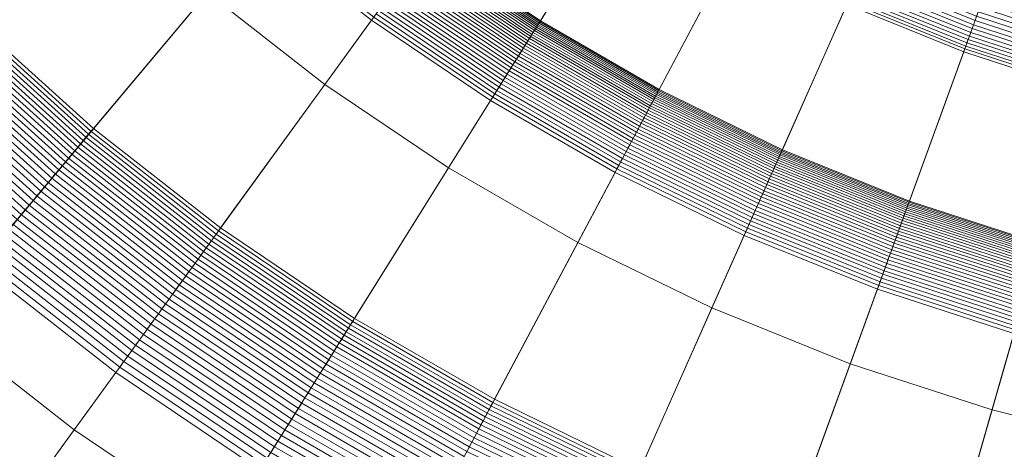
# Model space of a CAD drawing. Header units: millimetres. Extents: x -219 to 220, y -220 to 220.
# Tile 45 of 146: x -29 to -10, y -39 to -31. Entities that reach past the tile are written whole.
import ezdxf

# ---------------------------------------------------------------- set-up
doc = ezdxf.new("R2010")
doc.units = ezdxf.units.MM
doc.layers.add('LUCIDO_1', color=1, linetype='Continuous', lineweight=20, true_color=0xff0000)
doc.layers.add('Nessuna', color=7, linetype='Continuous', lineweight=9)

# ---------------------------------------------------------------- blocks, each defined once
blk = doc.blocks.new('Group-1')
at = {"layer": 'Nessuna', "color": 7, "linetype": 'Continuous', "lineweight": 9, "transparency": 33554687}
for points in [[(-23.119, -32.402, -97.712), (-25.319, -30.683, -97.712), (-14.392, -17.66, -97.712), (-13.127, -18.649, -97.712)], [(-20.804, -33.963, -97.712), (-23.119, -32.402, -97.712), (-13.127, -18.649, -97.712), (-11.796, -19.546, -97.712)], [(-18.387, -35.359, -97.712), (-20.804, -33.963, -97.712), (-11.796, -19.546, -97.712), (-10.406, -20.349, -97.712)], [(-15.877, -36.583, -97.712), (-18.387, -35.359, -97.712), (-10.406, -20.349, -97.712), (-8.963, -21.053, -97.712)], [(-13.288, -37.629, -97.712), (-15.877, -36.583, -97.712), (-8.963, -21.053, -97.712), (-7.474, -21.654, -97.712)], [(-10.633, -38.492, -97.712), (-13.288, -37.629, -97.712), (-7.474, -21.654, -97.712), (-5.947, -22.15, -97.712)], [(-7.924, -39.167, -97.712), (-10.633, -38.492, -97.712), (-5.947, -22.15, -97.712), (-4.39, -22.539, -97.712)], [(-28.231, -25.813, -70.282), (-29.959, -23.754, -70.282), (-39.875, -31.501, -69.262), (-37.582, -34.234, -69.262)], [(-26.363, -27.747, -70.282), (-28.231, -25.813, -70.282), (-37.582, -34.234, -69.262), (-35.105, -36.799, -69.262)], [(-29.7, -31.203, -92.208), (-31.801, -29.028, -92.208), (-29.333, -26.806, -97.712), (-27.394, -28.815, -97.712)], [(-17.512, -28.695, -81.761), (-19.468, -27.376, -81.761), (-21.214, -29.78, -71.709), (-19.087, -31.215, -71.709)], [(-24.365, -29.546, -70.282), (-26.363, -27.747, -70.282), (-35.105, -36.799, -69.262), (-32.454, -39.186, -69.262)], [(-15.47, -29.874, -81.761), (-17.512, -28.695, -81.761), (-19.087, -31.215, -71.709), (-16.865, -32.498, -71.709)], [(-27.453, -33.226, -92.208), (-29.7, -31.203, -92.208), (-27.394, -28.815, -97.712), (-25.319, -30.683, -97.712)], [(-22.247, -31.201, -70.282), (-24.365, -29.546, -70.282), (-32.454, -39.186, -69.262), (-29.644, -41.382, -69.262)], [(-22.203, -31.141, -70.29), (-24.317, -29.489, -70.29), (-24.365, -29.546, -70.282), (-22.247, -31.201, -70.282)], [(-19.128, -31.279, -71.497), (-21.259, -29.842, -71.497), (-21.277, -29.866, -71.428), (-19.144, -31.305, -71.428)], [(-19.113, -31.256, -71.566), (-21.243, -29.819, -71.566), (-21.259, -29.842, -71.497), (-19.128, -31.279, -71.497)], [(-19.099, -31.234, -71.637), (-21.228, -29.799, -71.637), (-21.243, -29.819, -71.566), (-19.113, -31.256, -71.566)], [(-19.087, -31.215, -71.709), (-21.214, -29.78, -71.709), (-21.228, -29.799, -71.637), (-19.099, -31.234, -71.637)], [(-19.245, -31.467, -71.105), (-21.389, -30.02, -71.105), (-21.415, -30.057, -71.044), (-19.268, -31.505, -71.044)], [(-19.222, -31.43, -71.166), (-21.364, -29.986, -71.166), (-21.389, -30.02, -71.105), (-19.245, -31.467, -71.105)], [(-19.2, -31.396, -71.23), (-21.34, -29.953, -71.23), (-21.364, -29.986, -71.166), (-19.222, -31.43, -71.166)], [(-19.18, -31.364, -71.294), (-21.317, -29.922, -71.294), (-21.34, -29.953, -71.23), (-19.2, -31.396, -71.23)], [(-19.161, -31.333, -71.361), (-21.297, -29.893, -71.361), (-21.317, -29.922, -71.294), (-19.18, -31.364, -71.294)], [(-19.144, -31.305, -71.428), (-21.277, -29.866, -71.428), (-21.297, -29.893, -71.361), (-19.161, -31.333, -71.361)], [(-13.35, -30.908, -81.761), (-15.47, -29.874, -81.761), (-16.865, -32.498, -71.709), (-14.559, -33.623, -71.709)], [(-19.376, -31.676, -70.822), (-21.534, -30.22, -70.822), (-21.567, -30.265, -70.772), (-19.405, -31.724, -70.772)], [(-19.347, -31.631, -70.875), (-21.503, -30.177, -70.875), (-21.534, -30.22, -70.822), (-19.376, -31.676, -70.822)], [(-19.32, -31.587, -70.93), (-21.472, -30.135, -70.93), (-21.503, -30.177, -70.875), (-19.347, -31.631, -70.875)], [(-19.294, -31.545, -70.986), (-21.443, -30.095, -70.986), (-21.472, -30.135, -70.93), (-19.32, -31.587, -70.93)], [(-19.268, -31.505, -71.044), (-21.415, -30.057, -71.044), (-21.443, -30.095, -70.986), (-19.294, -31.545, -70.986)], [(-19.467, -31.822, -70.677), (-21.635, -30.36, -70.677), (-21.671, -30.409, -70.633), (-19.499, -31.874, -70.633)], [(-19.436, -31.772, -70.723), (-21.601, -30.312, -70.723), (-21.635, -30.36, -70.677), (-19.467, -31.822, -70.677)], [(-19.405, -31.724, -70.772), (-21.567, -30.265, -70.772), (-21.601, -30.312, -70.723), (-19.436, -31.772, -70.723)], [(-10.951, -31.208, -83.348), (-13.098, -30.34, -83.348), (-13.131, -30.416, -83.177), (-10.98, -31.285, -83.177)], [(-10.922, -31.127, -83.517), (-13.063, -30.262, -83.517), (-13.098, -30.34, -83.348), (-10.951, -31.208, -83.348)], [(-19.601, -32.037, -70.515), (-21.784, -30.564, -70.515), (-21.823, -30.618, -70.481), (-19.636, -32.094, -70.481)], [(-19.566, -31.981, -70.552), (-21.746, -30.511, -70.552), (-21.784, -30.564, -70.515), (-19.601, -32.037, -70.515)], [(-19.532, -31.927, -70.591), (-21.708, -30.46, -70.591), (-21.746, -30.511, -70.552), (-19.566, -31.981, -70.552)], [(-19.499, -31.874, -70.633), (-21.671, -30.409, -70.633), (-21.708, -30.46, -70.591), (-19.532, -31.927, -70.591)], [(-11.032, -31.43, -82.831), (-13.194, -30.557, -82.831), (-13.224, -30.623, -82.656), (-11.057, -31.498, -82.656)], [(-11.007, -31.359, -83.005), (-13.163, -30.488, -83.005), (-13.194, -30.557, -82.831), (-11.032, -31.43, -82.831)], [(-10.98, -31.285, -83.177), (-13.131, -30.416, -83.177), (-13.163, -30.488, -83.005), (-11.007, -31.359, -83.005)], [(-8.567, -31.285, -84.496), (-10.724, -30.584, -84.496), (-10.76, -30.681, -84.337), (-8.595, -31.385, -84.337)], [(-8.537, -31.182, -84.652), (-10.688, -30.483, -84.652), (-10.724, -30.584, -84.496), (-8.567, -31.285, -84.496)], [(-25.071, -35.088, -92.208), (-27.453, -33.226, -92.208), (-25.319, -30.683, -97.712), (-23.119, -32.402, -97.712)], [(-19.709, -32.21, -70.42), (-21.904, -30.73, -70.42), (-21.945, -30.786, -70.393), (-19.746, -32.27, -70.393)], [(-19.672, -32.151, -70.449), (-21.863, -30.674, -70.449), (-21.904, -30.73, -70.42), (-19.709, -32.21, -70.42)], [(-19.636, -32.094, -70.481), (-21.823, -30.618, -70.481), (-21.863, -30.674, -70.449), (-19.672, -32.151, -70.449)], [(-11.103, -31.625, -82.301), (-13.278, -30.746, -82.301), (-13.304, -30.803, -82.122), (-11.125, -31.684, -82.122)], [(-11.081, -31.563, -82.479), (-13.252, -30.686, -82.479), (-13.278, -30.746, -82.301), (-11.103, -31.625, -82.301)], [(-11.057, -31.498, -82.656), (-13.224, -30.623, -82.656), (-13.252, -30.686, -82.479), (-11.081, -31.563, -82.479)], [(-8.595, -31.385, -84.337), (-10.76, -30.681, -84.337), (-10.794, -30.776, -84.177), (-8.623, -31.482, -84.177)], [(-19.822, -32.391, -70.348), (-22.03, -30.902, -70.348), (-22.072, -30.961, -70.329), (-19.861, -32.453, -70.329)], [(-19.784, -32.33, -70.369), (-21.987, -30.844, -70.369), (-22.03, -30.902, -70.348), (-19.822, -32.391, -70.348)], [(-19.746, -32.27, -70.393), (-21.945, -30.786, -70.393), (-21.987, -30.844, -70.369), (-19.784, -32.33, -70.369)], [(-11.164, -31.791, -81.761), (-13.35, -30.908, -81.761), (-14.559, -33.623, -71.709), (-12.18, -34.584, -71.709)], [(-11.145, -31.739, -81.942), (-13.328, -30.857, -81.942), (-13.35, -30.908, -81.761), (-11.164, -31.791, -81.761)], [(-11.125, -31.684, -82.122), (-13.304, -30.803, -82.122), (-13.328, -30.857, -81.942), (-11.145, -31.739, -81.942)], [(-8.676, -31.667, -83.851), (-10.86, -30.958, -83.851), (-10.892, -31.044, -83.685), (-8.702, -31.756, -83.685)], [(-8.65, -31.576, -84.015), (-10.828, -30.869, -84.015), (-10.86, -30.958, -83.851), (-8.676, -31.667, -83.851)], [(-8.623, -31.482, -84.177), (-10.794, -30.776, -84.177), (-10.828, -30.869, -84.015), (-8.65, -31.576, -84.015)], [(-19.978, -32.641, -70.29), (-22.203, -31.141, -70.29), (-22.247, -31.201, -70.282), (-20.018, -32.705, -70.282)], [(-19.939, -32.578, -70.3), (-22.159, -31.08, -70.3), (-22.203, -31.141, -70.29), (-19.978, -32.641, -70.29)], [(-19.9, -32.515, -70.313), (-22.116, -31.021, -70.313), (-22.159, -31.08, -70.3), (-19.939, -32.578, -70.3)], [(-19.861, -32.453, -70.329), (-22.072, -30.961, -70.329), (-22.116, -31.021, -70.313), (-19.9, -32.515, -70.313)], [(-8.726, -31.841, -83.517), (-10.922, -31.127, -83.517), (-10.951, -31.208, -83.348), (-8.75, -31.923, -83.348)], [(-8.702, -31.756, -83.685), (-10.892, -31.044, -83.685), (-10.922, -31.127, -83.517), (-8.726, -31.841, -83.517)], [(-27.592, -33.392, -91.879), (-29.851, -31.359, -91.879), (-29.798, -31.305, -91.987), (-27.544, -33.334, -91.987)], [(-27.544, -33.334, -91.987), (-29.798, -31.305, -91.987), (-29.748, -31.253, -92.096), (-27.498, -33.279, -92.096)], [(-27.498, -33.279, -92.096), (-29.748, -31.253, -92.096), (-29.7, -31.203, -92.208), (-27.453, -33.226, -92.208)], [(-20.018, -32.705, -70.282), (-22.247, -31.201, -70.282), (-29.644, -41.382, -69.262), (-26.687, -43.376, -69.262)], [(-16.915, -32.592, -71.428), (-19.144, -31.305, -71.428), (-19.161, -31.333, -71.361), (-16.931, -32.621, -71.361)], [(-16.901, -32.565, -71.497), (-19.128, -31.279, -71.497), (-19.144, -31.305, -71.428), (-16.915, -32.592, -71.428)], [(-16.888, -32.54, -71.566), (-19.113, -31.256, -71.566), (-19.128, -31.279, -71.497), (-16.901, -32.565, -71.497)], [(-16.876, -32.518, -71.637), (-19.099, -31.234, -71.637), (-19.113, -31.256, -71.566), (-16.888, -32.54, -71.566)], [(-16.865, -32.498, -71.709), (-19.087, -31.215, -71.709), (-19.099, -31.234, -71.637), (-16.876, -32.518, -71.637)], [(-8.772, -32.002, -83.177), (-10.98, -31.285, -83.177), (-11.007, -31.359, -83.005), (-8.794, -32.078, -83.005)], [(-8.75, -31.923, -83.348), (-10.951, -31.208, -83.348), (-10.98, -31.285, -83.177), (-8.772, -32.002, -83.177)], [(-27.747, -33.577, -91.568), (-30.018, -31.532, -91.568), (-29.96, -31.472, -91.67), (-27.694, -33.513, -91.67)], [(-27.694, -33.513, -91.67), (-29.96, -31.472, -91.67), (-29.905, -31.414, -91.773), (-27.642, -33.451, -91.773)], [(-27.642, -33.451, -91.773), (-29.905, -31.414, -91.773), (-29.851, -31.359, -91.879), (-27.592, -33.392, -91.879)], [(-17.026, -32.8, -71.044), (-19.268, -31.505, -71.044), (-19.294, -31.545, -70.986), (-17.048, -32.842, -70.986)], [(-17.005, -32.76, -71.105), (-19.245, -31.467, -71.105), (-19.268, -31.505, -71.044), (-17.026, -32.8, -71.044)], [(-16.984, -32.722, -71.166), (-19.222, -31.43, -71.166), (-19.245, -31.467, -71.105), (-17.005, -32.76, -71.105)], [(-16.965, -32.686, -71.23), (-19.2, -31.396, -71.23), (-19.222, -31.43, -71.166), (-16.984, -32.722, -71.166)], [(-16.948, -32.653, -71.294), (-19.18, -31.364, -71.294), (-19.2, -31.396, -71.23), (-16.965, -32.686, -71.23)], [(-16.931, -32.621, -71.361), (-19.161, -31.333, -71.361), (-19.18, -31.364, -71.294), (-16.948, -32.653, -71.294)], [(-8.835, -32.22, -82.656), (-11.057, -31.498, -82.656), (-11.081, -31.563, -82.479), (-8.854, -32.287, -82.479)], [(-8.815, -32.151, -82.831), (-11.032, -31.43, -82.831), (-11.057, -31.498, -82.656), (-8.835, -32.22, -82.656)], [(-8.794, -32.078, -83.005), (-11.007, -31.359, -83.005), (-11.032, -31.43, -82.831), (-8.815, -32.151, -82.831)], [(-27.918, -33.78, -91.278), (-30.202, -31.723, -91.278), (-30.139, -31.657, -91.372), (-27.859, -33.71, -91.372)], [(-27.859, -33.71, -91.372), (-30.139, -31.657, -91.372), (-30.078, -31.594, -91.469), (-27.803, -33.642, -91.469)], [(-27.803, -33.642, -91.469), (-30.078, -31.594, -91.469), (-30.018, -31.532, -91.568), (-27.747, -33.577, -91.568)], [(-17.121, -32.978, -70.822), (-19.376, -31.676, -70.822), (-19.405, -31.724, -70.772), (-17.147, -33.027, -70.772)], [(-17.096, -32.931, -70.875), (-19.347, -31.631, -70.875), (-19.376, -31.676, -70.822), (-17.121, -32.978, -70.822)], [(-17.071, -32.885, -70.93), (-19.32, -31.587, -70.93), (-19.347, -31.631, -70.875), (-17.096, -32.931, -70.875)], [(-17.048, -32.842, -70.986), (-19.294, -31.545, -70.986), (-19.32, -31.587, -70.93), (-17.071, -32.885, -70.93)], [(-8.889, -32.41, -82.122), (-11.125, -31.684, -82.122), (-11.145, -31.739, -81.942), (-8.905, -32.466, -81.942)], [(-8.872, -32.35, -82.301), (-11.103, -31.625, -82.301), (-11.125, -31.684, -82.122), (-8.889, -32.41, -82.122)], [(-8.854, -32.287, -82.479), (-11.081, -31.563, -82.479), (-11.103, -31.625, -82.301), (-8.872, -32.35, -82.301)], [(-28.102, -34, -91.009), (-30.402, -31.929, -91.009), (-30.334, -31.859, -91.096), (-28.039, -33.925, -91.096)], [(-28.039, -33.925, -91.096), (-30.334, -31.859, -91.096), (-30.267, -31.79, -91.186), (-27.978, -33.851, -91.186)], [(-27.978, -33.851, -91.186), (-30.267, -31.79, -91.186), (-30.202, -31.723, -91.278), (-27.918, -33.78, -91.278)], [(-17.23, -33.184, -70.633), (-19.499, -31.874, -70.633), (-19.532, -31.927, -70.591), (-17.26, -33.239, -70.591)], [(-17.202, -33.13, -70.677), (-19.467, -31.822, -70.677), (-19.499, -31.874, -70.633), (-17.23, -33.184, -70.633)], [(-17.174, -33.078, -70.723), (-19.436, -31.772, -70.723), (-19.467, -31.822, -70.677), (-17.202, -33.13, -70.677)], [(-17.147, -33.027, -70.772), (-19.405, -31.724, -70.772), (-19.436, -31.772, -70.723), (-17.174, -33.078, -70.723)], [(-8.921, -32.52, -81.761), (-11.164, -31.791, -81.761), (-12.18, -34.584, -71.709), (-9.74, -35.377, -71.709)], [(-8.905, -32.466, -81.942), (-11.145, -31.739, -81.942), (-11.164, -31.791, -81.761), (-8.921, -32.52, -81.761)], [(-28.233, -34.155, -90.843), (-30.543, -32.075, -90.843), (-30.471, -32.001, -90.924), (-28.167, -34.077, -90.924)], [(-28.167, -34.077, -90.924), (-30.471, -32.001, -90.924), (-30.402, -31.929, -91.009), (-28.102, -34, -91.009)], [(-17.32, -33.354, -70.515), (-19.601, -32.037, -70.515), (-19.636, -32.094, -70.481), (-17.352, -33.413, -70.481)], [(-17.29, -33.296, -70.552), (-19.566, -31.981, -70.552), (-19.601, -32.037, -70.515), (-17.32, -33.354, -70.515)], [(-17.26, -33.239, -70.591), (-19.532, -31.927, -70.591), (-19.566, -31.981, -70.552), (-17.29, -33.296, -70.552)], [(-28.438, -34.4, -90.614), (-30.765, -32.305, -90.614), (-30.689, -32.227, -90.687), (-28.368, -34.317, -90.687)], [(-28.368, -34.317, -90.687), (-30.689, -32.227, -90.687), (-30.615, -32.15, -90.764), (-28.3, -34.235, -90.764)], [(-28.3, -34.235, -90.764), (-30.615, -32.15, -90.764), (-30.543, -32.075, -90.843), (-28.233, -34.155, -90.843)], [(-17.416, -33.534, -70.42), (-19.709, -32.21, -70.42), (-19.746, -32.27, -70.393), (-17.449, -33.596, -70.393)], [(-17.384, -33.473, -70.449), (-19.672, -32.151, -70.449), (-19.709, -32.21, -70.42), (-17.416, -33.534, -70.42)], [(-17.352, -33.413, -70.481), (-19.636, -32.094, -70.481), (-19.672, -32.151, -70.449), (-17.384, -33.473, -70.449)], [(-28.581, -34.571, -90.475), (-30.919, -32.465, -90.475), (-30.841, -32.385, -90.543), (-28.509, -34.485, -90.543)], [(-28.509, -34.485, -90.543), (-30.841, -32.385, -90.543), (-30.765, -32.305, -90.614), (-28.438, -34.4, -90.614)], [(-22.564, -36.779, -92.208), (-25.071, -35.088, -92.208), (-23.119, -32.402, -97.712), (-20.804, -33.963, -97.712)], [(-17.516, -33.722, -70.348), (-19.822, -32.391, -70.348), (-19.861, -32.453, -70.329), (-17.551, -33.787, -70.329)], [(-17.483, -33.659, -70.369), (-19.784, -32.33, -70.369), (-19.822, -32.391, -70.348), (-17.516, -33.722, -70.348)], [(-17.449, -33.596, -70.393), (-19.746, -32.27, -70.393), (-19.784, -32.33, -70.369), (-17.483, -33.659, -70.369)], [(-28.729, -34.747, -90.349), (-31.079, -32.631, -90.349), (-30.999, -32.547, -90.41), (-28.655, -34.658, -90.41)], [(-28.655, -34.658, -90.41), (-30.999, -32.547, -90.41), (-30.919, -32.465, -90.475), (-28.581, -34.571, -90.475)], [(-17.62, -33.917, -70.3), (-19.939, -32.578, -70.3), (-19.978, -32.641, -70.29), (-17.655, -33.983, -70.29)], [(-17.585, -33.852, -70.313), (-19.9, -32.515, -70.313), (-19.939, -32.578, -70.3), (-17.62, -33.917, -70.3)], [(-17.551, -33.787, -70.329), (-19.861, -32.453, -70.329), (-19.9, -32.515, -70.313), (-17.585, -33.852, -70.313)], [(-14.602, -33.72, -71.428), (-16.915, -32.592, -71.428), (-16.931, -32.621, -71.361), (-14.616, -33.75, -71.361)], [(-14.59, -33.692, -71.497), (-16.901, -32.565, -71.497), (-16.915, -32.592, -71.428), (-14.602, -33.72, -71.428)], [(-14.579, -33.667, -71.566), (-16.888, -32.54, -71.566), (-16.901, -32.565, -71.497), (-14.59, -33.692, -71.497)], [(-14.568, -33.643, -71.637), (-16.876, -32.518, -71.637), (-16.888, -32.54, -71.566), (-14.579, -33.667, -71.566)], [(-14.559, -33.623, -71.709), (-16.865, -32.498, -71.709), (-16.876, -32.518, -71.637), (-14.568, -33.643, -71.637)], [(-28.881, -34.927, -90.234), (-31.243, -32.8, -90.234), (-31.16, -32.715, -90.29), (-28.804, -34.836, -90.29)], [(-28.804, -34.836, -90.29), (-31.16, -32.715, -90.29), (-31.079, -32.631, -90.349), (-28.729, -34.747, -90.349)], [(-17.69, -34.049, -70.282), (-20.018, -32.705, -70.282), (-26.687, -43.376, -69.262), (-23.598, -45.16, -69.262)], [(-17.655, -33.983, -70.29), (-19.978, -32.641, -70.29), (-20.018, -32.705, -70.282), (-17.69, -34.049, -70.282)], [(-14.698, -33.935, -71.044), (-17.026, -32.8, -71.044), (-17.048, -32.842, -70.986), (-14.718, -33.978, -70.986)], [(-14.68, -33.894, -71.105), (-17.005, -32.76, -71.105), (-17.026, -32.8, -71.044), (-14.698, -33.935, -71.044)], [(-14.662, -33.855, -71.166), (-16.984, -32.722, -71.166), (-17.005, -32.76, -71.105), (-14.68, -33.894, -71.105)], [(-14.646, -33.818, -71.23), (-16.965, -32.686, -71.23), (-16.984, -32.722, -71.166), (-14.662, -33.855, -71.166)], [(-14.63, -33.783, -71.294), (-16.948, -32.653, -71.294), (-16.965, -32.686, -71.23), (-14.646, -33.818, -71.23)], [(-14.616, -33.75, -71.361), (-16.931, -32.621, -71.361), (-16.948, -32.653, -71.294), (-14.63, -33.783, -71.294)], [(-14.78, -34.12, -70.822), (-17.121, -32.978, -70.822), (-17.147, -33.027, -70.772), (-14.803, -34.171, -70.772)], [(-14.759, -34.071, -70.875), (-17.096, -32.931, -70.875), (-17.121, -32.978, -70.822), (-14.78, -34.12, -70.822)], [(-14.738, -34.024, -70.93), (-17.071, -32.885, -70.93), (-17.096, -32.931, -70.875), (-14.759, -34.071, -70.875)], [(-14.718, -33.978, -70.986), (-17.048, -32.842, -70.986), (-17.071, -32.885, -70.93), (-14.738, -34.024, -70.93)], [(-14.851, -34.277, -70.677), (-17.202, -33.13, -70.677), (-17.23, -33.184, -70.633), (-14.875, -34.333, -70.633)], [(-14.826, -34.223, -70.723), (-17.174, -33.078, -70.723), (-17.202, -33.13, -70.677), (-14.851, -34.277, -70.677)], [(-14.803, -34.171, -70.772), (-17.147, -33.027, -70.772), (-17.174, -33.078, -70.723), (-14.826, -34.223, -70.723)], [(-25.198, -35.263, -91.879), (-27.592, -33.392, -91.879), (-27.544, -33.334, -91.987), (-25.154, -35.202, -91.987)], [(-25.154, -35.202, -91.987), (-27.544, -33.334, -91.987), (-27.498, -33.279, -92.096), (-25.111, -35.144, -92.096)], [(-25.111, -35.144, -92.096), (-27.498, -33.279, -92.096), (-27.453, -33.226, -92.208), (-25.071, -35.088, -92.208)], [(-14.953, -34.508, -70.515), (-17.32, -33.354, -70.515), (-17.352, -33.413, -70.481), (-14.981, -34.569, -70.481)], [(-14.927, -34.448, -70.552), (-17.29, -33.296, -70.552), (-17.32, -33.354, -70.515), (-14.953, -34.508, -70.515)], [(-14.901, -34.39, -70.591), (-17.26, -33.239, -70.591), (-17.29, -33.296, -70.552), (-14.927, -34.448, -70.552)], [(-14.875, -34.333, -70.633), (-17.23, -33.184, -70.633), (-17.26, -33.239, -70.591), (-14.901, -34.39, -70.591)], [(-25.34, -35.458, -91.568), (-27.747, -33.577, -91.568), (-27.694, -33.513, -91.67), (-25.291, -35.391, -91.67)], [(-25.291, -35.391, -91.67), (-27.694, -33.513, -91.67), (-27.642, -33.451, -91.773), (-25.243, -35.326, -91.773)], [(-25.243, -35.326, -91.773), (-27.642, -33.451, -91.773), (-27.592, -33.392, -91.879), (-25.198, -35.263, -91.879)], [(-15.036, -34.695, -70.42), (-17.416, -33.534, -70.42), (-17.449, -33.596, -70.393), (-15.065, -34.759, -70.393)], [(-15.008, -34.631, -70.449), (-17.384, -33.473, -70.449), (-17.416, -33.534, -70.42), (-15.036, -34.695, -70.42)], [(-14.981, -34.569, -70.481), (-17.352, -33.413, -70.481), (-17.384, -33.473, -70.449), (-15.008, -34.631, -70.449)], [(-25.495, -35.672, -91.278), (-27.918, -33.78, -91.278), (-27.859, -33.71, -91.372), (-25.442, -35.599, -91.372)], [(-25.442, -35.599, -91.372), (-27.859, -33.71, -91.372), (-27.803, -33.642, -91.469), (-25.39, -35.527, -91.469)], [(-25.39, -35.527, -91.469), (-27.803, -33.642, -91.469), (-27.747, -33.577, -91.568), (-25.34, -35.458, -91.568)], [(-15.123, -34.89, -70.348), (-17.516, -33.722, -70.348), (-17.551, -33.787, -70.329), (-15.153, -34.956, -70.329)], [(-15.094, -34.824, -70.369), (-17.483, -33.659, -70.369), (-17.516, -33.722, -70.348), (-15.123, -34.89, -70.348)], [(-15.065, -34.759, -70.393), (-17.449, -33.596, -70.393), (-17.483, -33.659, -70.369), (-15.094, -34.824, -70.369)], [(-12.217, -34.684, -71.428), (-14.602, -33.72, -71.428), (-14.616, -33.75, -71.361), (-12.228, -34.715, -71.361)], [(-12.206, -34.655, -71.497), (-14.59, -33.692, -71.497), (-14.602, -33.72, -71.428), (-12.217, -34.684, -71.428)], [(-12.197, -34.629, -71.566), (-14.579, -33.667, -71.566), (-14.59, -33.692, -71.497), (-12.206, -34.655, -71.497)], [(-12.188, -34.605, -71.637), (-14.568, -33.643, -71.637), (-14.579, -33.667, -71.566), (-12.197, -34.629, -71.566)], [(-12.18, -34.584, -71.709), (-14.559, -33.623, -71.709), (-14.568, -33.643, -71.637), (-12.188, -34.605, -71.637)], [(-25.606, -35.825, -91.096), (-28.039, -33.925, -91.096), (-27.978, -33.851, -91.186), (-25.55, -35.748, -91.186)], [(-25.55, -35.748, -91.186), (-27.978, -33.851, -91.186), (-27.918, -33.78, -91.278), (-25.495, -35.672, -91.278)], [(-15.183, -35.023, -70.313), (-17.585, -33.852, -70.313), (-17.62, -33.917, -70.3), (-15.213, -35.091, -70.3)], [(-15.153, -34.956, -70.329), (-17.551, -33.787, -70.329), (-17.585, -33.852, -70.313), (-15.183, -35.023, -70.313)], [(-12.282, -34.863, -71.105), (-14.68, -33.894, -71.105), (-14.698, -33.935, -71.044), (-12.297, -34.905, -71.044)], [(-12.267, -34.822, -71.166), (-14.662, -33.855, -71.166), (-14.68, -33.894, -71.105), (-12.282, -34.863, -71.105)], [(-12.253, -34.784, -71.23), (-14.646, -33.818, -71.23), (-14.662, -33.855, -71.166), (-12.267, -34.822, -71.166)], [(-12.24, -34.749, -71.294), (-14.63, -33.783, -71.294), (-14.646, -33.818, -71.23), (-12.253, -34.784, -71.23)], [(-12.228, -34.715, -71.361), (-14.616, -33.75, -71.361), (-14.63, -33.783, -71.294), (-12.24, -34.749, -71.294)], [(-25.783, -36.069, -90.843), (-28.233, -34.155, -90.843), (-28.167, -34.077, -90.924), (-25.723, -35.986, -90.924)], [(-25.723, -35.986, -90.924), (-28.167, -34.077, -90.924), (-28.102, -34, -91.009), (-25.664, -35.905, -91.009)], [(-25.664, -35.905, -91.009), (-28.102, -34, -91.009), (-28.039, -33.925, -91.096), (-25.606, -35.825, -91.096)], [(-15.274, -35.227, -70.282), (-17.69, -34.049, -70.282), (-23.598, -45.16, -69.262), (-20.392, -46.723, -69.262)], [(-19.945, -38.29, -92.208), (-22.564, -36.779, -92.208), (-20.804, -33.963, -97.712), (-18.387, -35.359, -97.712)], [(-15.243, -35.159, -70.29), (-17.655, -33.983, -70.29), (-17.69, -34.049, -70.282), (-15.274, -35.227, -70.282)], [(-15.213, -35.091, -70.3), (-17.62, -33.917, -70.3), (-17.655, -33.983, -70.29), (-15.243, -35.159, -70.29)], [(-12.348, -35.045, -70.875), (-14.759, -34.071, -70.875), (-14.78, -34.12, -70.822), (-12.366, -35.095, -70.822)], [(-12.33, -34.996, -70.93), (-14.738, -34.024, -70.93), (-14.759, -34.071, -70.875), (-12.348, -35.045, -70.875)], [(-12.313, -34.95, -70.986), (-14.718, -33.978, -70.986), (-14.738, -34.024, -70.93), (-12.33, -34.996, -70.93)], [(-12.297, -34.905, -71.044), (-14.698, -33.935, -71.044), (-14.718, -33.978, -70.986), (-12.313, -34.95, -70.986)], [(-25.907, -36.24, -90.687), (-28.368, -34.317, -90.687), (-28.3, -34.235, -90.764), (-25.845, -36.153, -90.764)], [(-25.845, -36.153, -90.764), (-28.3, -34.235, -90.764), (-28.233, -34.155, -90.843), (-25.783, -36.069, -90.843)], [(-12.405, -35.201, -70.723), (-14.826, -34.223, -70.723), (-14.851, -34.277, -70.677), (-12.425, -35.257, -70.677)], [(-12.385, -35.147, -70.772), (-14.803, -34.171, -70.772), (-14.826, -34.223, -70.723), (-12.405, -35.201, -70.723)], [(-12.366, -35.095, -70.822), (-14.78, -34.12, -70.822), (-14.803, -34.171, -70.772), (-12.385, -35.147, -70.772)], [(-26.036, -36.417, -90.543), (-28.509, -34.485, -90.543), (-28.438, -34.4, -90.614), (-25.971, -36.327, -90.614)], [(-25.971, -36.327, -90.614), (-28.438, -34.4, -90.614), (-28.368, -34.317, -90.687), (-25.907, -36.24, -90.687)], [(-12.489, -35.433, -70.552), (-14.927, -34.448, -70.552), (-14.953, -34.508, -70.515), (-12.512, -35.495, -70.515)], [(-12.467, -35.373, -70.591), (-14.901, -34.39, -70.591), (-14.927, -34.448, -70.552), (-12.489, -35.433, -70.552)], [(-12.446, -35.314, -70.633), (-14.875, -34.333, -70.633), (-14.901, -34.39, -70.591), (-12.467, -35.373, -70.591)], [(-12.425, -35.257, -70.677), (-14.851, -34.277, -70.677), (-14.875, -34.333, -70.633), (-12.446, -35.314, -70.633)], [(-26.169, -36.6, -90.41), (-28.655, -34.658, -90.41), (-28.581, -34.571, -90.475), (-26.102, -36.508, -90.475)], [(-26.102, -36.508, -90.475), (-28.581, -34.571, -90.475), (-28.509, -34.485, -90.543), (-26.036, -36.417, -90.543)], [(-12.558, -35.621, -70.449), (-15.008, -34.631, -70.449), (-15.036, -34.695, -70.42), (-12.582, -35.686, -70.42)], [(-12.535, -35.557, -70.481), (-14.981, -34.569, -70.481), (-15.008, -34.631, -70.449), (-12.558, -35.621, -70.449)], [(-12.512, -35.495, -70.515), (-14.953, -34.508, -70.515), (-14.981, -34.569, -70.481), (-12.535, -35.557, -70.481)], [(-9.753, -35.423, -71.566), (-12.197, -34.629, -71.566), (-12.206, -34.655, -71.497), (-9.761, -35.45, -71.497)], [(-9.746, -35.399, -71.637), (-12.188, -34.605, -71.637), (-12.197, -34.629, -71.566), (-9.753, -35.423, -71.566)], [(-9.74, -35.377, -71.709), (-12.18, -34.584, -71.709), (-12.188, -34.605, -71.637), (-9.746, -35.399, -71.637)], [(-26.306, -36.788, -90.29), (-28.804, -34.836, -90.29), (-28.729, -34.747, -90.349), (-26.237, -36.693, -90.349)], [(-26.237, -36.693, -90.349), (-28.729, -34.747, -90.349), (-28.655, -34.658, -90.41), (-26.169, -36.6, -90.41)], [(-12.63, -35.819, -70.369), (-15.094, -34.824, -70.369), (-15.123, -34.89, -70.348), (-12.655, -35.887, -70.348)], [(-12.606, -35.752, -70.393), (-15.065, -34.759, -70.393), (-15.094, -34.824, -70.369), (-12.63, -35.819, -70.369)], [(-12.582, -35.686, -70.42), (-15.036, -34.695, -70.42), (-15.065, -34.759, -70.393), (-12.606, -35.752, -70.393)], [(-9.81, -35.621, -71.166), (-12.267, -34.822, -71.166), (-12.282, -34.863, -71.105), (-9.822, -35.662, -71.105)], [(-9.799, -35.582, -71.23), (-12.253, -34.784, -71.23), (-12.267, -34.822, -71.166), (-9.81, -35.621, -71.166)], [(-9.788, -35.545, -71.294), (-12.24, -34.749, -71.294), (-12.253, -34.784, -71.23), (-9.799, -35.582, -71.23)], [(-9.778, -35.511, -71.361), (-12.228, -34.715, -71.361), (-12.24, -34.749, -71.294), (-9.788, -35.545, -71.294)], [(-9.769, -35.479, -71.428), (-12.217, -34.684, -71.428), (-12.228, -34.715, -71.361), (-9.778, -35.511, -71.361)], [(-9.761, -35.45, -71.497), (-12.206, -34.655, -71.497), (-12.217, -34.684, -71.428), (-9.769, -35.479, -71.428)], [(-26.447, -36.982, -90.182), (-28.958, -35.019, -90.182), (-28.881, -34.927, -90.234), (-26.376, -36.884, -90.234)], [(-26.376, -36.884, -90.234), (-28.881, -34.927, -90.234), (-28.804, -34.836, -90.29), (-26.306, -36.788, -90.29)], [(-12.679, -35.955, -70.329), (-15.153, -34.956, -70.329), (-15.183, -35.023, -70.313), (-12.705, -36.025, -70.313)], [(-12.655, -35.887, -70.348), (-15.123, -34.89, -70.348), (-15.153, -34.956, -70.329), (-12.679, -35.955, -70.329)], [(-9.861, -35.799, -70.93), (-12.33, -34.996, -70.93), (-12.348, -35.045, -70.875), (-9.875, -35.848, -70.875)], [(-9.847, -35.751, -70.986), (-12.313, -34.95, -70.986), (-12.33, -34.996, -70.93), (-9.861, -35.799, -70.93)], [(-9.834, -35.705, -71.044), (-12.297, -34.905, -71.044), (-12.313, -34.95, -70.986), (-9.847, -35.751, -70.986)], [(-9.822, -35.662, -71.105), (-12.282, -34.863, -71.105), (-12.297, -34.905, -71.044), (-9.834, -35.705, -71.044)], [(-26.59, -37.179, -90.086), (-29.115, -35.207, -90.086), (-29.036, -35.113, -90.133), (-26.518, -37.08, -90.133)], [(-26.518, -37.08, -90.133), (-29.036, -35.113, -90.133), (-28.958, -35.019, -90.182), (-26.447, -36.982, -90.182)], [(-22.639, -36.898, -91.987), (-25.154, -35.202, -91.987), (-25.111, -35.144, -92.096), (-22.6, -36.837, -92.096)], [(-22.6, -36.837, -92.096), (-25.111, -35.144, -92.096), (-25.071, -35.088, -92.208), (-22.564, -36.779, -92.208)], [(-12.755, -36.164, -70.29), (-15.243, -35.159, -70.29), (-15.274, -35.227, -70.282), (-12.781, -36.234, -70.282)], [(-12.73, -36.094, -70.3), (-15.213, -35.091, -70.3), (-15.243, -35.159, -70.29), (-12.755, -36.164, -70.29)], [(-12.705, -36.025, -70.313), (-15.183, -35.023, -70.313), (-15.213, -35.091, -70.3), (-12.73, -36.094, -70.3)], [(-9.905, -35.953, -70.772), (-12.385, -35.147, -70.772), (-12.405, -35.201, -70.723), (-9.921, -36.008, -70.723)], [(-9.89, -35.9, -70.822), (-12.366, -35.095, -70.822), (-12.385, -35.147, -70.772), (-9.905, -35.953, -70.772)], [(-9.875, -35.848, -70.875), (-12.348, -35.045, -70.875), (-12.366, -35.095, -70.822), (-9.89, -35.9, -70.822)], [(-26.736, -37.381, -90.004), (-29.275, -35.397, -90.004), (-29.195, -35.302, -90.044), (-26.663, -37.28, -90.044)], [(-26.663, -37.28, -90.044), (-29.195, -35.302, -90.044), (-29.115, -35.207, -90.086), (-26.59, -37.179, -90.086)], [(-22.762, -37.096, -91.67), (-25.291, -35.391, -91.67), (-25.243, -35.326, -91.773), (-22.72, -37.028, -91.773)], [(-22.72, -37.028, -91.773), (-25.243, -35.326, -91.773), (-25.198, -35.263, -91.879), (-22.678, -36.962, -91.879)], [(-22.678, -36.962, -91.879), (-25.198, -35.263, -91.879), (-25.154, -35.202, -91.987), (-22.639, -36.898, -91.987)], [(-12.781, -36.234, -70.282), (-15.274, -35.227, -70.282), (-20.392, -46.723, -69.262), (-17.085, -48.059, -69.262)], [(-17.228, -39.616, -92.208), (-19.945, -38.29, -92.208), (-18.387, -35.359, -97.712), (-15.877, -36.583, -97.712)], [(-9.971, -36.184, -70.591), (-12.467, -35.373, -70.591), (-12.489, -35.433, -70.552), (-9.989, -36.245, -70.552)], [(-9.954, -36.124, -70.633), (-12.446, -35.314, -70.633), (-12.467, -35.373, -70.591), (-9.971, -36.184, -70.591)], [(-9.937, -36.065, -70.677), (-12.425, -35.257, -70.677), (-12.446, -35.314, -70.633), (-9.954, -36.124, -70.633)], [(-9.921, -36.008, -70.723), (-12.405, -35.201, -70.723), (-12.425, -35.257, -70.677), (-9.937, -36.065, -70.677)], [(-26.885, -37.585, -89.935), (-29.438, -35.591, -89.935), (-29.356, -35.494, -89.968), (-26.811, -37.483, -89.968)], [(-26.811, -37.483, -89.968), (-29.356, -35.494, -89.968), (-29.275, -35.397, -90.004), (-26.736, -37.381, -90.004)], [(-22.899, -37.314, -91.372), (-25.442, -35.599, -91.372), (-25.39, -35.527, -91.469), (-22.852, -37.239, -91.469)], [(-22.852, -37.239, -91.469), (-25.39, -35.527, -91.469), (-25.34, -35.458, -91.568), (-22.806, -37.167, -91.568)], [(-22.806, -37.167, -91.568), (-25.34, -35.458, -91.568), (-25.291, -35.391, -91.67), (-22.762, -37.096, -91.67)], [(-10.026, -36.373, -70.481), (-12.535, -35.557, -70.481), (-12.558, -35.621, -70.449), (-10.044, -36.438, -70.449)], [(-10.007, -36.308, -70.515), (-12.512, -35.495, -70.515), (-12.535, -35.557, -70.481), (-10.026, -36.373, -70.481)], [(-9.989, -36.245, -70.552), (-12.489, -35.433, -70.552), (-12.512, -35.495, -70.515), (-10.007, -36.308, -70.515)], [(-27.036, -37.793, -89.879), (-29.602, -35.787, -89.879), (-29.52, -35.689, -89.905), (-26.96, -37.689, -89.905)], [(-26.96, -37.689, -89.905), (-29.52, -35.689, -89.905), (-29.438, -35.591, -89.935), (-26.885, -37.585, -89.935)], [(-23.047, -37.552, -91.096), (-25.606, -35.825, -91.096), (-25.55, -35.748, -91.186), (-22.996, -37.471, -91.186)], [(-22.996, -37.471, -91.186), (-25.55, -35.748, -91.186), (-25.495, -35.672, -91.278), (-22.947, -37.391, -91.278)], [(-22.947, -37.391, -91.278), (-25.495, -35.672, -91.278), (-25.442, -35.599, -91.372), (-22.899, -37.314, -91.372)], [(-10.063, -36.505, -70.42), (-12.582, -35.686, -70.42), (-12.606, -35.752, -70.393), (-10.083, -36.572, -70.393)], [(-10.044, -36.438, -70.449), (-12.558, -35.621, -70.449), (-12.582, -35.686, -70.42), (-10.063, -36.505, -70.42)], [(-27.814, -38.863, -89.626), (-30.453, -36.801, -89.626), (-29.602, -35.787, -89.879), (-27.036, -37.793, -89.879)], [(-23.152, -37.72, -90.924), (-25.723, -35.986, -90.924), (-25.664, -35.905, -91.009), (-23.099, -37.635, -91.009)], [(-23.099, -37.635, -91.009), (-25.664, -35.905, -91.009), (-25.606, -35.825, -91.096), (-23.047, -37.552, -91.096)], [(-10.122, -36.71, -70.348), (-12.655, -35.887, -70.348), (-12.679, -35.955, -70.329), (-10.142, -36.78, -70.329)], [(-10.102, -36.641, -70.369), (-12.63, -35.819, -70.369), (-12.655, -35.887, -70.348), (-10.122, -36.71, -70.348)], [(-10.083, -36.572, -70.393), (-12.606, -35.752, -70.393), (-12.63, -35.819, -70.369), (-10.102, -36.641, -70.369)], [(-23.262, -37.896, -90.764), (-25.845, -36.153, -90.764), (-25.783, -36.069, -90.843), (-23.206, -37.807, -90.843)], [(-23.206, -37.807, -90.843), (-25.783, -36.069, -90.843), (-25.723, -35.986, -90.924), (-23.152, -37.72, -90.924)], [(-10.183, -36.922, -70.3), (-12.73, -36.094, -70.3), (-12.755, -36.164, -70.29), (-10.204, -36.993, -70.29)], [(-10.163, -36.85, -70.313), (-12.705, -36.025, -70.313), (-12.73, -36.094, -70.3), (-10.183, -36.922, -70.3)], [(-10.142, -36.78, -70.329), (-12.679, -35.955, -70.329), (-12.705, -36.025, -70.313), (-10.163, -36.85, -70.313)], [(-23.376, -38.078, -90.614), (-25.971, -36.327, -90.614), (-25.907, -36.24, -90.687), (-23.318, -37.986, -90.687)], [(-23.318, -37.986, -90.687), (-25.907, -36.24, -90.687), (-25.845, -36.153, -90.764), (-23.262, -37.896, -90.764)], [(-10.224, -37.065, -70.282), (-12.781, -36.234, -70.282), (-17.085, -48.059, -69.262), (-13.693, -49.162, -69.262)], [(-10.204, -36.993, -70.29), (-12.755, -36.164, -70.29), (-12.781, -36.234, -70.282), (-10.224, -37.065, -70.282)], [(-23.494, -38.267, -90.475), (-26.102, -36.508, -90.475), (-26.036, -36.417, -90.543), (-23.434, -38.172, -90.543)], [(-23.434, -38.172, -90.543), (-26.036, -36.417, -90.543), (-25.971, -36.327, -90.614), (-23.376, -38.078, -90.614)], [(-23.616, -38.462, -90.349), (-26.237, -36.693, -90.349), (-26.169, -36.6, -90.41), (-23.554, -38.364, -90.41)], [(-23.554, -38.364, -90.41), (-26.169, -36.6, -90.41), (-26.102, -36.508, -90.475), (-23.494, -38.267, -90.475)], [(-14.424, -40.749, -92.208), (-17.228, -39.616, -92.208), (-15.877, -36.583, -97.712), (-13.288, -37.629, -97.712)], [(-29.644, -41.382, -89.301), (-32.454, -39.186, -89.301), (-30.453, -36.801, -89.626), (-27.814, -38.863, -89.626)], [(-23.741, -38.662, -90.234), (-26.376, -36.884, -90.234), (-26.306, -36.788, -90.29), (-23.678, -38.561, -90.29)], [(-23.678, -38.561, -90.29), (-26.306, -36.788, -90.29), (-26.237, -36.693, -90.349), (-23.616, -38.462, -90.349)], [(-20.012, -38.415, -91.987), (-22.639, -36.898, -91.987), (-22.6, -36.837, -92.096), (-19.978, -38.352, -92.096)], [(-19.978, -38.352, -92.096), (-22.6, -36.837, -92.096), (-22.564, -36.779, -92.208), (-19.945, -38.29, -92.208)], [(-23.869, -38.867, -90.133), (-26.518, -37.08, -90.133), (-26.447, -36.982, -90.182), (-23.804, -38.764, -90.182)], [(-23.804, -38.764, -90.182), (-26.447, -36.982, -90.182), (-26.376, -36.884, -90.234), (-23.741, -38.662, -90.234)], [(-20.121, -38.621, -91.67), (-22.762, -37.096, -91.67), (-22.72, -37.028, -91.773), (-20.083, -38.55, -91.773)], [(-20.083, -38.55, -91.773), (-22.72, -37.028, -91.773), (-22.678, -36.962, -91.879), (-20.047, -38.481, -91.879)], [(-20.047, -38.481, -91.879), (-22.678, -36.962, -91.879), (-22.639, -36.898, -91.987), (-20.012, -38.415, -91.987)], [(-23.999, -39.076, -90.044), (-26.663, -37.28, -90.044), (-26.59, -37.179, -90.086), (-23.934, -38.971, -90.086)], [(-23.934, -38.971, -90.086), (-26.59, -37.179, -90.086), (-26.518, -37.08, -90.133), (-23.869, -38.867, -90.133)], [(-20.2, -38.77, -91.469), (-22.852, -37.239, -91.469), (-22.806, -37.167, -91.568), (-20.16, -38.695, -91.568)], [(-20.16, -38.695, -91.568), (-22.806, -37.167, -91.568), (-22.762, -37.096, -91.67), (-20.121, -38.621, -91.67)], [(-7.616, -37.715, -70.282), (-10.224, -37.065, -70.282), (-13.693, -49.162, -69.262), (-10.232, -50.024, -69.262)], [(-24.132, -39.289, -89.968), (-26.811, -37.483, -89.968), (-26.736, -37.381, -90.004), (-24.066, -39.182, -90.004)], [(-24.066, -39.182, -90.004), (-26.736, -37.381, -90.004), (-26.663, -37.28, -90.044), (-23.999, -39.076, -90.044)], [(-20.328, -39.011, -91.186), (-22.996, -37.471, -91.186), (-22.947, -37.391, -91.278), (-20.284, -38.929, -91.278)], [(-20.284, -38.929, -91.278), (-22.947, -37.391, -91.278), (-22.899, -37.314, -91.372), (-20.242, -38.848, -91.372)], [(-20.242, -38.848, -91.372), (-22.899, -37.314, -91.372), (-22.852, -37.239, -91.469), (-20.2, -38.77, -91.469)], [(-24.267, -39.505, -89.905), (-26.96, -37.689, -89.905), (-26.885, -37.585, -89.935), (-24.2, -39.397, -89.935)], [(-24.2, -39.397, -89.935), (-26.885, -37.585, -89.935), (-26.811, -37.483, -89.968), (-24.132, -39.289, -89.968)], [(-20.419, -39.182, -91.009), (-23.099, -37.635, -91.009), (-23.047, -37.552, -91.096), (-20.373, -39.095, -91.096)], [(-20.373, -39.095, -91.096), (-23.047, -37.552, -91.096), (-22.996, -37.471, -91.186), (-20.328, -39.011, -91.186)], [(-24.336, -39.614, -89.879), (-27.036, -37.793, -89.879), (-26.96, -37.689, -89.905), (-24.267, -39.505, -89.905)], [(-20.514, -39.361, -90.843), (-23.206, -37.807, -90.843), (-23.152, -37.72, -90.924), (-20.466, -39.271, -90.924)], [(-20.466, -39.271, -90.924), (-23.152, -37.72, -90.924), (-23.099, -37.635, -91.009), (-20.419, -39.182, -91.009)], [(-11.548, -41.683, -92.208), (-14.424, -40.749, -92.208), (-13.288, -37.629, -97.712), (-10.633, -38.492, -97.712)], [(-25.037, -40.736, -89.626), (-27.814, -38.863, -89.626), (-27.036, -37.793, -89.879), (-24.336, -39.614, -89.879)], [(-20.614, -39.547, -90.687), (-23.318, -37.986, -90.687), (-23.262, -37.896, -90.764), (-20.564, -39.453, -90.764)], [(-20.564, -39.453, -90.764), (-23.262, -37.896, -90.764), (-23.206, -37.807, -90.843), (-20.514, -39.361, -90.843)], [(-20.716, -39.741, -90.543), (-23.434, -38.172, -90.543), (-23.376, -38.078, -90.614), (-20.665, -39.643, -90.614)], [(-20.665, -39.643, -90.614), (-23.376, -38.078, -90.614), (-23.318, -37.986, -90.687), (-20.614, -39.547, -90.687)], [(-20.823, -39.941, -90.41), (-23.554, -38.364, -90.41), (-23.494, -38.267, -90.475), (-20.769, -39.84, -90.475)], [(-20.769, -39.84, -90.475), (-23.494, -38.267, -90.475), (-23.434, -38.172, -90.543), (-20.716, -39.741, -90.543)], [(-17.256, -39.679, -92.096), (-19.978, -38.352, -92.096), (-19.945, -38.29, -92.208), (-17.228, -39.616, -92.208)], [(-20.932, -40.146, -90.29), (-23.678, -38.561, -90.29), (-23.616, -38.462, -90.349), (-20.877, -40.043, -90.349)], [(-20.877, -40.043, -90.349), (-23.616, -38.462, -90.349), (-23.554, -38.364, -90.41), (-20.823, -39.941, -90.41)], [(-17.347, -39.885, -91.773), (-20.083, -38.55, -91.773), (-20.047, -38.481, -91.879), (-17.315, -39.814, -91.879)], [(-17.315, -39.814, -91.879), (-20.047, -38.481, -91.879), (-20.012, -38.415, -91.987), (-17.285, -39.745, -91.987)], [(-17.285, -39.745, -91.987), (-20.012, -38.415, -91.987), (-19.978, -38.352, -92.096), (-17.256, -39.679, -92.096)], [(-8.614, -42.415, -92.208), (-11.548, -41.683, -92.208), (-10.633, -38.492, -97.712), (-7.924, -39.167, -97.712)], [(-21.044, -40.357, -90.182), (-23.804, -38.764, -90.182), (-23.741, -38.662, -90.234), (-20.988, -40.251, -90.234)], [(-20.988, -40.251, -90.234), (-23.741, -38.662, -90.234), (-23.678, -38.561, -90.29), (-20.932, -40.146, -90.29)], [(-17.449, -40.112, -91.469), (-20.2, -38.77, -91.469), (-20.16, -38.695, -91.568), (-17.414, -40.034, -91.568)], [(-17.414, -40.034, -91.568), (-20.16, -38.695, -91.568), (-20.121, -38.621, -91.67), (-17.38, -39.958, -91.67)], [(-17.38, -39.958, -91.67), (-20.121, -38.621, -91.67), (-20.083, -38.55, -91.773), (-17.347, -39.885, -91.773)], [(-26.687, -43.376, -89.301), (-29.644, -41.382, -89.301), (-27.814, -38.863, -89.626), (-25.037, -40.736, -89.626)], [(-21.159, -40.573, -90.086), (-23.934, -38.971, -90.086), (-23.869, -38.867, -90.133), (-21.101, -40.465, -90.133)], [(-21.101, -40.465, -90.133), (-23.869, -38.867, -90.133), (-23.804, -38.764, -90.182), (-21.044, -40.357, -90.182)], [(-17.521, -40.276, -91.278), (-20.284, -38.929, -91.278), (-20.242, -38.848, -91.372), (-17.485, -40.193, -91.372)], [(-17.485, -40.193, -91.372), (-20.242, -38.848, -91.372), (-20.2, -38.77, -91.469), (-17.449, -40.112, -91.469)], [(-21.217, -40.683, -90.044), (-23.999, -39.076, -90.044), (-23.934, -38.971, -90.086), (-21.159, -40.573, -90.086)], [(-17.598, -40.449, -91.096), (-20.373, -39.095, -91.096), (-20.328, -39.011, -91.186), (-17.559, -40.361, -91.186)], [(-17.559, -40.361, -91.186), (-20.328, -39.011, -91.186), (-20.284, -38.929, -91.278), (-17.521, -40.276, -91.278)], [(-21.335, -40.904, -89.968), (-24.132, -39.289, -89.968), (-24.066, -39.182, -90.004), (-21.276, -40.793, -90.004)], [(-21.276, -40.793, -90.004), (-24.066, -39.182, -90.004), (-23.999, -39.076, -90.044), (-21.217, -40.683, -90.044)], [(-17.679, -40.63, -90.924), (-20.466, -39.271, -90.924), (-20.419, -39.182, -91.009), (-17.638, -40.538, -91.009)], [(-17.638, -40.538, -91.009), (-20.419, -39.182, -91.009), (-20.373, -39.095, -91.096), (-17.598, -40.449, -91.096)]]:
    blk.add_3dface(points, dxfattribs=at)

msp = doc.modelspace()

# ---------------------------------------------------------------- block references
at = {"layer": 'LUCIDO_1', "color": 7, "transparency": 33554687}
msp.add_blockref('Group-1', (0, 0), dxfattribs=at)

doc.saveas('drawing.dxf')
